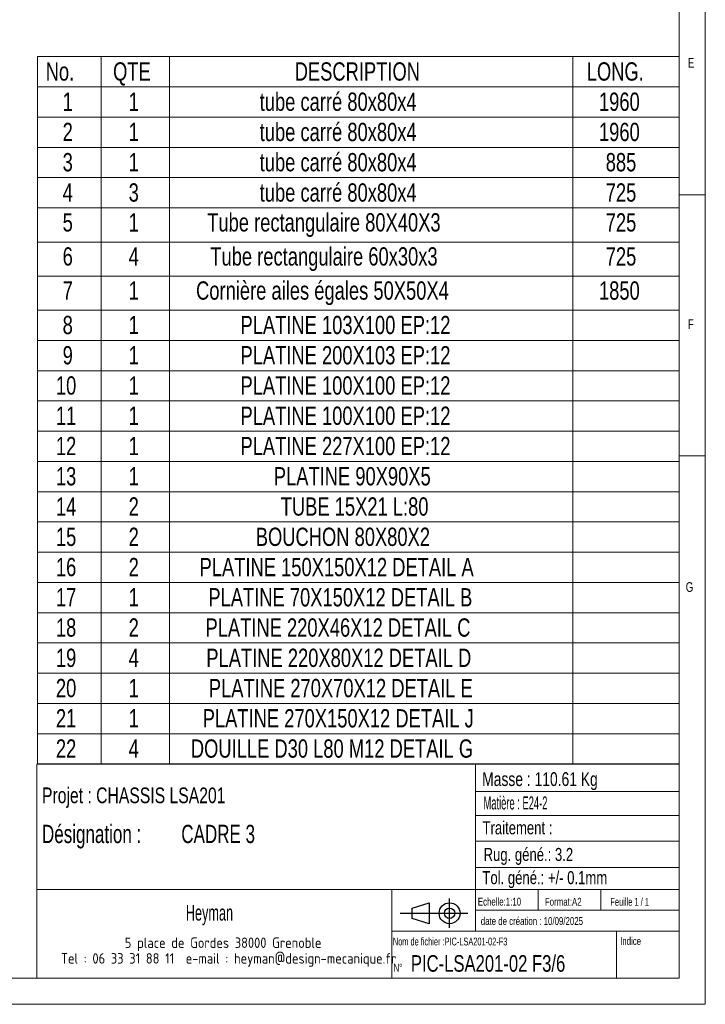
# Model space of a CAD drawing. Header units: millimetres. Extents: x 5 to 589, y 5 to 415.
# Tile 9 of 14: x 458 to 589, y 5 to 194. Entities that reach past the tile are written whole.
import ezdxf

# ---------------------------------------------------------------- set-up
doc = ezdxf.new("R2010")
doc.units = ezdxf.units.MM
doc.layers.add('NOTES', color=6, linetype='Continuous')
doc.styles.add('SLDTEXTSTYLE0', font='TXT', dxfattribs={"width": 0.620748})
doc.styles.add('SLDTEXTSTYLE2', font='TXT', dxfattribs={"width": 0.75})
doc.styles.add('SLDTEXTSTYLE3', font='TXT', dxfattribs={"width": 0.617423})
doc.styles.add('SLDTEXTSTYLE4', font='TXT', dxfattribs={"width": 0.535475})
doc.styles.add('SLDTEXTSTYLE5', font='ISOCP3', dxfattribs={"width": 0.96})
doc.styles.add('SLDTEXTSTYLE6', font='TXT', dxfattribs={"width": 0.605})
doc.styles.add('SLDTEXTSTYLE7', font='TXT', dxfattribs={"width": 0.692308})
doc.styles.add('SLDTEXTSTYLE8', font='TXT', dxfattribs={"width": 0.695728})

# ---------------------------------------------------------------- blocks, each defined once
blk = doc.blocks.new('Bloc12')
for p, q in [((2.32, 3.8), (5.55, 4.8)), ((2.32, 1.8), (2.32, 3.8)), ((5.55, 4.8), (5.55, 0.8)), ((9.48, 0), (9.48, 5.6)), ((0, 2.8), (12.98, 2.8)), ((5.55, 0.8), (2.32, 1.8))]:
    blk.add_line(p, q)
for radius in [2, 1]:
    blk.add_circle((9.48, 2.8), radius)
blk = doc.blocks.new('SW_NOTE_0')
at = {"layer": 'NOTES', "color": 0, "char_height": 3.5, "attachment_point": 1, "style": 'SLDTEXTSTYLE0'}
for s, insert in [('SOUDURES :  A=3 CONTINUE ETANCHE', (0, 4.51)), ('TOLERANCE GENERALE : ± 1 mm', (0, -0.01)), ('TOLERANCE DE PLANEITE : ± 1 mm/m', (0, -4.54)), ('PEINTURE EPOXY EP: 60µ', (0, -9.07)), ('COULEUR : BLANC RAL 9010', (0, -13.59))]:
    blk.add_mtext(s, dxfattribs=dict(at, insert=insert))
blk = doc.blocks.new('SW_NOTE_1')
at = {"layer": 'NOTES', "color": 0, "char_height": 2, "attachment_point": 2, "style": 'SLDTEXTSTYLE5'}
for s, insert in [('5 place de Gordes 38000 Grenoble', (20.94, 2.58)), ('Tel : 06 33 31 88 11  e-mail : heyman@design-mecanique.fr', (22, -0.42))]:
    blk.add_mtext(s, dxfattribs=dict(at, insert=insert))
blk = doc.blocks.new('SW_NOTE_2')
at = {"layer": 'NOTES', "color": 0, "char_height": 3.5, "attachment_point": 1, "style": 'SLDTEXTSTYLE8'}
for s, insert in [('Désignation :', (0, 4.51)), ('CADRE 3', (26.67, 4.51))]:
    blk.add_mtext(s, dxfattribs=dict(at, insert=insert))
blk = doc.blocks.new('SW_TABLEANNOTATION_0')
at = {"color": 0, "linetype": 'Continuous', "lineweight": 18}
for p, q in [((0, 0), (0, -135.43)), ((122.86, 0), (0, 0)), ((122.86, -135.43), (122.86, 0)), ((12.21, 0), (12.21, -5.79)), ((25.28, 0), (25.28, -5.79)), ((102.49, 0), (102.49, -5.79)), ((0, -5.79), (122.86, -5.79)), ((12.21, -5.79), (12.21, -135.43)), ((25.28, -5.79), (25.28, -135.43)), ((102.49, -5.79), (102.49, -135.43)), ((0, -11.59), (122.86, -11.59)), ((0, -17.38), (122.86, -17.38)), ((0, -23.17), (122.86, -23.17)), ((0, -28.96), (122.86, -28.96)), ((0, -35.49), (122.86, -35.49)), ((0, -42.02), (122.86, -42.02)), ((0, -48.54), (122.86, -48.54)), ((0, -54.33), (122.86, -54.33)), ((0, -60.13), (122.86, -60.13)), ((0, -65.92), (122.86, -65.92)), ((0, -71.71), (122.86, -71.71)), ((0, -77.5), (122.86, -77.5)), ((0, -83.3), (122.86, -83.3)), ((0, -89.09), (122.86, -89.09)), ((0, -94.88), (122.86, -94.88)), ((0, -100.68), (122.86, -100.68)), ((0, -106.47), (122.86, -106.47)), ((0, -112.26), (122.86, -112.26)), ((0, -118.05), (122.86, -118.05)), ((0, -123.85), (122.86, -123.85)), ((0, -129.64), (122.86, -129.64)), ((0, -135.43), (122.86, -135.43))]:
    blk.add_line(p, q, dxfattribs=at)
at = {"color": 0, "linetype": 'Continuous', "lineweight": 18, "char_height": 3.5, "attachment_point": 1, "style": 'SLDTEXTSTYLE2'}
for s, insert in [('No.', (1.56, -1.09)), ('QTE', (14.47, -1.09)), ('DESCRIPTION', (49.24, -1.09)), ('LONG.', (105.16, -1.09)), ('1', (4.81, -6.88)), ('1', (17.45, -6.88)), ('tube carré 80x80x4', (42.54, -6.88)), ('1960', (107.5, -6.88)), ('2', (4.81, -12.67)), ('1', (17.45, -12.67)), ('tube carré 80x80x4', (42.54, -12.67)), ('1960', (107.5, -12.67)), ('3', (4.81, -18.46)), ('1', (17.45, -18.46)), ('tube carré 80x80x4', (42.54, -18.46)), ('885', (108.79, -18.46)), ('4', (4.81, -24.26)), ('3', (17.45, -24.26)), ('tube carré 80x80x4', (42.54, -24.26)), ('725', (108.79, -24.26)), ('5', (4.81, -29.98)), ('1', (17.45, -29.98)), ('Tube rectangulaire 80X40X3', (32.49, -29.98)), ('725', (108.79, -29.98)), ('6', (4.81, -36.5)), ('4', (17.45, -36.5)), ('Tube rectangulaire 60x30x3', (33.09, -36.5)), ('725', (108.79, -36.5)), ('7', (4.81, -43.03)), ('1', (17.45, -43.03)), ('Cornière ailes égales 50X50X4', (30.36, -43.03)), ('1850', (107.5, -43.03)), ('8', (4.81, -49.63)), ('1', (17.45, -49.63)), ('PLATINE 103X100 EP:12', (38.86, -49.63)), ('9', (4.81, -55.42)), ('1', (17.45, -55.42)), ('PLATINE 200X103 EP:12', (38.86, -55.42)), ('10', (3.52, -61.21)), ('1', (17.45, -61.21)), ('PLATINE 100X100 EP:12', (38.86, -61.21)), ('11', (3.52, -67)), ('1', (17.45, -67)), ('PLATINE 100X100 EP:12', (38.86, -67)), ('12', (3.52, -72.8)), ('1', (17.45, -72.8)), ('PLATINE 227X100 EP:12', (38.86, -72.8)), ('13', (3.52, -78.59)), ('1', (17.45, -78.59)), ('PLATINE 90X90X5', (45.24, -78.59)), ('14', (3.52, -84.38)), ('2', (17.45, -84.38)), ('TUBE 15X21 L:80', (46.57, -84.38)), ('15', (3.52, -90.18)), ('2', (17.45, -90.18)), ('BOUCHON 80X80X2', (41.79, -90.18)), ('16', (3.52, -95.97)), ('2', (17.45, -95.97)), ('PLATINE 150X150X12 DETAIL A', (31.03, -95.97)), ('17', (3.52, -101.76)), ('1', (17.45, -101.76)), ('PLATINE 70X150X12 DETAIL B', (32.71, -101.76)), ('18', (3.52, -107.55)), ('2', (17.45, -107.55)), ('PLATINE 220X46X12 DETAIL C', (32.16, -107.55)), ('19', (3.52, -113.35)), ('4', (17.45, -113.35)), ('PLATINE 220X80X12 DETAIL D', (32.32, -113.35)), ('20', (3.52, -119.14)), ('1', (17.45, -119.14)), ('PLATINE 270X70X12 DETAIL E', (32.8, -119.14)), ('21', (3.52, -124.93)), ('1', (17.45, -124.93)), ('PLATINE 270X150X12 DETAIL J', (31.63, -124.93)), ('22', (3.52, -130.72)), ('4', (17.45, -130.72)), ('DOUILLE D30 L80 M12 DETAIL G', (29.36, -130.72))]:
    blk.add_mtext(s, dxfattribs=dict(at, insert=insert))

msp = doc.modelspace()

# ---------------------------------------------------------------- linework, layer by layer
at = {"lineweight": 18}
for p, q in [((589, 5), (589, 415)), ((584, 10), (584, 410)), ((584, 160), (589, 160)), ((589, 110), (584, 110)), ((461, 51), (461, 10)), ((584, 51), (461, 51)), ((545, 51), (545, 19)), ((584, 51), (584, 10)), ((545, 45.76), (584, 45.76)), ((545, 41.18), (584, 41.18)), ((545, 36.24), (584, 36.24)), ((545, 31.18), (584, 31.18)), ((461, 27), (584, 27)), ((529, 27), (529, 10)), ((557, 27), (557, 23)), ((569, 27), (569, 23)), ((545, 23), (584, 23)), ((529, 19), (584, 19)), ((572, 19), (572, 10)), ((10, 10), (584, 10)), ((461, 10), (584, 10)), ((5, 5), (589, 5))]:
    msp.add_line(p, q, dxfattribs=at)

# ---------------------------------------------------------------- block references
msp.add_blockref('SW_TABLEANNOTATION_0', (461.14, 186.44), dxfattribs=at)
msp.add_blockref('Bloc12', (530.56, 19.63))
msp.add_blockref('Bloc12', (530.56, 19.63))
at = {"layer": 'NOTES'}
for name, p in [('SW_NOTE_2', (462, 34.86)), ('SW_NOTE_0', (375.99, 32.61)), ('SW_NOTE_1', (475.74, 15.21))]:
    msp.add_blockref(name, p, dxfattribs=at)

# ---------------------------------------------------------------- texts
for s, insert, char_height, attachment_point, style in [('E', (585.67, 186.17), 1.85, 1, 'SLDTEXTSTYLE2'), ('F', (585.67, 136.17), 1.85, 1, 'SLDTEXTSTYLE2'), ('G', (585.25, 85.82), 1.85, 1, 'SLDTEXTSTYLE2'), ('Masse : 110.61 Kg', (546.28, 49.44), 2.6458, 1, 'SLDTEXTSTYLE2'), ('Projet : CHASSIS LSA201', (462, 46.51), 3, 1, 'SLDTEXTSTYLE2'), ('Matière : E24-2', (546.53, 44.8), 2.5, 1, 'SLDTEXTSTYLE4'), ('Traitement :', (546.34, 40.05), 2.5, 1, 'SLDTEXTSTYLE2'), ('Rug. géné.: 3.2', (546.55, 34.94), 2.5, 1, 'SLDTEXTSTYLE2'), ('Tol. géné.: +/- 0.1mm', (546.32, 30.5), 2.5, 1, 'SLDTEXTSTYLE2'), ('Echelle:1:10', (545.45, 25.4), 1.5, 1, 'SLDTEXTSTYLE2'), ('Format:A2', (558.29, 25.38), 1.5, 1, 'SLDTEXTSTYLE2'), ('Feuille 1 / 1', (570.81, 25.38), 1.5, 1, 'SLDTEXTSTYLE7'), ('Heyman', (494.06, 24.03), 3, 2, 'SLDTEXTSTYLE6'), ('date de création : 10/09/2025', (546.01, 21.69), 1.5, 1, 'SLDTEXTSTYLE2'), ('Nom de fichier :PIC-LSA201-02-F3', (529.18, 17.77), 1.5, 1, 'SLDTEXTSTYLE3'), ('Indice', (572.69, 17.86), 1.5, 1, 'SLDTEXTSTYLE2'), ('PIC-LSA201-02 F3/6', (532.63, 14.41), 3.175, 1, 'SLDTEXTSTYLE2'), ('N°', (529.3, 12.77), 1.5, 1, 'SLDTEXTSTYLE2')]:
    msp.add_mtext(s, dxfattribs=dict(at, insert=insert, char_height=char_height, attachment_point=attachment_point, style=style))

doc.saveas('drawing.dxf')
